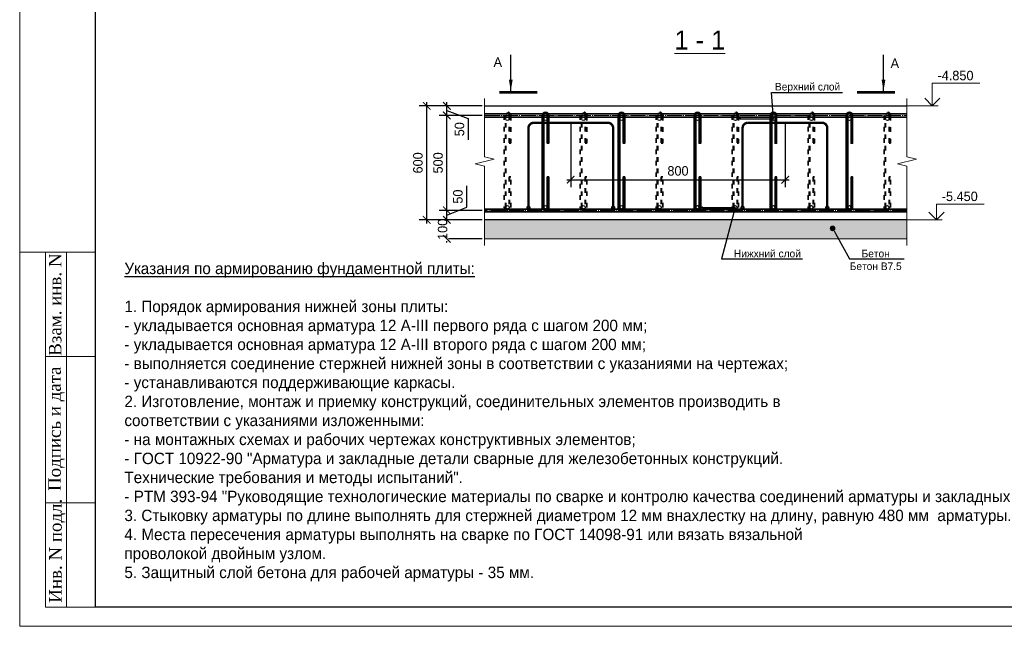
# Model space of a CAD drawing. Header units: millimetres. Extents: x -33345 to 4712671, y -3392 to 121473.
# Tile 38 of 256: x 367488 to 393410, y 44501 to 60469. Entities that reach past the tile are written whole.
import ezdxf
from ezdxf import colors
from ezdxf.entities.mleader import LeaderData, LeaderLine
from ezdxf.math import Vec2, Vec3

# ---------------------------------------------------------------- set-up
doc = ezdxf.new("R2010")
doc.units = ezdxf.units.MM
doc.linetypes.add('ACAD_ISO03W100', pattern=[30, 12, -18])
doc.linetypes.add('ГОСТ 2.303 5', pattern=[24, 20, -1.5, 1, -1.5])
doc.layers.add('_линия', color=7, linetype='Continuous')
doc.layers.add('СПДС_РАЗМЕРЫ', color=7, linetype='Continuous')
for name, color, linetype, lineweight in [('Lina', 7, 'Continuous', 20), ('w-hatch', 7, 'Continuous', 0), ('w-line', 7, 'Continuous', 0), ('w-Армирования', 172, 'Continuous', 30), ('w-выноски', 7, 'Continuous', 0), ('СПДС_w-ось', 4, 'Continuous', 0)]:
    doc.layers.add(name, color=color, linetype=linetype, lineweight=lineweight)
doc.styles.add('#_text', font='CS_Gost2304.shx')
doc.styles.add('ISO', font='isocpeui.ttf')
doc.styles.add('Times New Roman', font='times.ttf')
doc.styles.add('X-U-RW-01$0$StyleROMANS', font='GOTHIC.TTF')
doc.dimstyles.new('#_black', dxfattribs={"dimscale": 100, "dimtxt": 2.5, "dimasz": 2, "dimexe": 2, "dimexo": 0.625, "dimgap": 1, "dimtad": 1, "dimdec": 0, "dimtxsty": '#_text', "dimblk": 'ARCHTICK', "dimblk1": 'ARCHTICK', "dimblk2": 'DOT', "dimcen": 2.5, "dimdle": 1, "dimadec": 0, "dimazin": 2, "dimtfac": 0.75, "dimtdec": 0, "dimtmove": 1, "dimatfit": 3, "dimfxl": 1, "dimtfill": 1, "dimtolj": 1, "dimarcsym": 1})

# ---------------------------------------------------------------- blocks, each defined once
blk = doc.blocks.new('awe4tD')
at = {"layer": 'Lina', "ltscale": 10}
for p, q in [((-44312815, 22744228), (-44314815, 22744228)), ((-44313585, 22734878), (-44313585, 22744228)), ((-44312815, 22741478), (-44314135, 22741478)), ((-44312815, 22737628), (-44314135, 22737628))]:
    blk.add_line(p, q, dxfattribs=at)
blk.add_lwpolyline([(-44239015, 22734378), (-44314815, 22734378), (-44314815, 22776378), (-44239015, 22776378)], close=True, dxfattribs=at)
at = {"layer": 'Lina', "lineweight": 30, "ltscale": 10}
blk.add_lwpolyline([(-44239515, 22734878), (-44312815, 22734878), (-44312815, 22775878), (-44239515, 22775878)], close=True, dxfattribs=at)
at = {"layer": 'Lina', "ltscale": 10}
blk.add_lwpolyline([(-44312815, 22734878), (-44314135, 22734878), (-44314135, 22744228)], dxfattribs=at)
at = {"layer": 'Lina', "ltscale": 10, "char_height": 330, "attachment_point": 1, "rotation": 90, "style": 'Times New Roman'}
for s, insert, width in [('Взам. инв. N', (-44314047, 22741499), 2670.44), ('Подпись и дата', (-44314062, 22737939), 3220.15), ('Инв. N подл.', (-44314039, 22734997), 2670.44)]:
    blk.add_mtext(s, dxfattribs=dict(at, insert=insert, width=width))
blk = doc.blocks.new('_ArchTick')
at = {"color": 0, "linetype": 'ByBlock', "const_width": 0.15}
blk.add_lwpolyline([(-0.5, -0.5), (0.5, 0.5)], dxfattribs=at)
blk = doc.blocks.new('*D3120')
at = {"layer": 'Defpoints', "color": 0, "transparency": 16777216}
for p in [(379728, 55200), (379728, 54700)]:
    blk.add_point(p, dxfattribs=at)
at = {"layer": 'СПДС_РАЗМЕРЫ', "color": 0, "lineweight": -2, "transparency": 16777216}
for p, q in [((378734, 54600), (378734, 55300)), ((379665, 55200), (378534, 55200)), ((379665, 54700), (378534, 54700))]:
    blk.add_line(p, q, dxfattribs=at)
at = {"layer": 'СПДС_РАЗМЕРЫ', "color": 0, "lineweight": 9, "transparency": 16777216, "insert": (378623, 54950), "char_height": 250, "attachment_point": 5, "rotation": 90, "style": 'X-U-RW-01$0$StyleROMANS', "bg_fill": 3, "box_fill_scale": 1.1, "bg_fill_color": 256, "bg_fill_true_color": 13158600, "bg_fill_transparency": 0}
blk.add_mtext('\\A1;100', dxfattribs=at)
at = {"layer": 'Defpoints', "color": 0, "transparency": 16777216}
blk.add_point((378734, 55200), dxfattribs=at)
at = {"layer": 'СПДС_РАЗМЕРЫ', "color": 0, "lineweight": -2, "transparency": 16777216, "xscale": 200, "yscale": 200, "zscale": 200}
for p, rotation in [((378734, 55200), 90), ((378734, 54700), 270)]:
    blk.add_blockref('_ArchTick', p, dxfattribs=dict(at, rotation=rotation))
blk = doc.blocks.new('_Dot')
at = {"color": 0, "linetype": 'ByBlock', "lineweight": -2}
blk.add_line((-0.5, 0), (-1, 0), dxfattribs=at)
at = {"color": 0, "linetype": 'ByBlock', "const_width": 0.5}
blk.add_lwpolyline([(-0.25, 0, 1), (0.25, 0, 1)], format="xyb", close=True, dxfattribs=at)
blk = doc.blocks.new('*D3121')
at = {"layer": 'Defpoints', "color": 0, "transparency": 16777216}
for p in [(378204, 58200), (379728, 58200), (379728, 55200)]:
    blk.add_point(p, dxfattribs=at)
at = {"layer": 'СПДС_РАЗМЕРЫ', "color": 0, "lineweight": -2, "transparency": 16777216}
for p, q in [((379665, 58200), (378004, 58200)), ((378204, 55100), (378204, 58300)), ((379665, 55200), (378004, 55200))]:
    blk.add_line(p, q, dxfattribs=at)
at = {"layer": 'СПДС_РАЗМЕРЫ', "color": 0, "lineweight": -2, "transparency": 16777216, "xscale": 200, "yscale": 200, "zscale": 200}
for p, rotation in [((378204, 58200), 90), ((378204, 55200), 270)]:
    blk.add_blockref('_ArchTick', p, dxfattribs=dict(at, rotation=rotation))
at = {"layer": 'СПДС_РАЗМЕРЫ', "color": 0, "lineweight": 9, "transparency": 16777216, "insert": (377973, 56700), "char_height": 250, "attachment_point": 5, "rotation": 90, "style": 'X-U-RW-01$0$StyleROMANS', "bg_fill": 3, "box_fill_scale": 1.1, "bg_fill_color": 256, "bg_fill_true_color": 13158600, "bg_fill_transparency": 0}
blk.add_mtext('\\A1;600', dxfattribs=at)
blk = doc.blocks.new('*D1815')
at = {"layer": 'Defpoints', "color": 0, "transparency": 16777216}
for p in [(378734, 55450), (379728, 55450), (379728, 55200)]:
    blk.add_point(p, dxfattribs=at)
at = {"layer": 'СПДС_РАЗМЕРЫ', "color": 0, "lineweight": -2, "transparency": 16777216}
for p, q in [((379257, 55533), (379257, 56093)), ((378734, 55100), (378734, 55550)), ((378734, 55325), (379257, 55533)), ((379665, 55450), (378534, 55450)), ((379665, 55200), (378534, 55200))]:
    blk.add_line(p, q, dxfattribs=at)
at = {"layer": 'СПДС_РАЗМЕРЫ', "color": 0, "lineweight": -2, "transparency": 16777216, "xscale": 200, "yscale": 200, "zscale": 200, "rotation": 270}
blk.add_blockref('_ArchTick', (378734, 55200), dxfattribs=at)
at = {"layer": 'СПДС_РАЗМЕРЫ', "color": 0, "lineweight": 9, "transparency": 16777216, "insert": (379026, 55813), "char_height": 250, "attachment_point": 5, "rotation": 90, "style": 'X-U-RW-01$0$StyleROMANS', "bg_fill": 3, "box_fill_scale": 1.1, "bg_fill_color": 256, "bg_fill_true_color": 13158600, "bg_fill_transparency": 0}
blk.add_mtext('\\A1;50', dxfattribs=at)
at = {"layer": 'СПДС_РАЗМЕРЫ', "color": 0, "lineweight": -2, "transparency": 16777216, "xscale": 200, "yscale": 200, "zscale": 200, "rotation": 90}
blk.add_blockref('_ArchTick', (378734, 55450), dxfattribs=at)
blk = doc.blocks.new('*D1816')
at = {"layer": 'Defpoints', "color": 0, "transparency": 16777216}
for p in [(378734, 57950), (379728, 57950), (379728, 55450)]:
    blk.add_point(p, dxfattribs=at)
at = {"layer": 'СПДС_РАЗМЕРЫ', "color": 0, "lineweight": -2, "transparency": 16777216}
for p, q in [((379665, 57950), (378534, 57950)), ((378734, 55350), (378734, 58050)), ((379665, 55450), (378534, 55450))]:
    blk.add_line(p, q, dxfattribs=at)
at = {"layer": 'СПДС_РАЗМЕРЫ', "color": 0, "lineweight": -2, "transparency": 16777216, "xscale": 200, "yscale": 200, "zscale": 200}
for p, rotation in [((378734, 57950), 90), ((378734, 55450), 270)]:
    blk.add_blockref('_ArchTick', p, dxfattribs=dict(at, rotation=rotation))
at = {"layer": 'СПДС_РАЗМЕРЫ', "color": 0, "lineweight": 9, "transparency": 16777216, "insert": (378503, 56700), "char_height": 250, "attachment_point": 5, "rotation": 90, "style": 'X-U-RW-01$0$StyleROMANS', "bg_fill": 3, "box_fill_scale": 1.1, "bg_fill_color": 256, "bg_fill_true_color": 13158600, "bg_fill_transparency": 0}
blk.add_mtext('\\A1;500', dxfattribs=at)
blk = doc.blocks.new('*D1817')
at = {"layer": 'Defpoints', "color": 0, "transparency": 16777216}
for p in [(378734, 58200), (379728, 58200), (379728, 57950)]:
    blk.add_point(p, dxfattribs=at)
at = {"layer": 'СПДС_РАЗМЕРЫ', "color": 0, "lineweight": -2, "transparency": 16777216}
for p, q in [((379665, 58200), (378534, 58200)), ((378734, 57850), (378734, 58300)), ((378734, 58075), (379299, 57866)), ((379665, 57950), (378534, 57950)), ((379299, 57866), (379299, 57305))]:
    blk.add_line(p, q, dxfattribs=at)
at = {"layer": 'СПДС_РАЗМЕРЫ', "color": 0, "lineweight": -2, "transparency": 16777216, "xscale": 200, "yscale": 200, "zscale": 200, "rotation": 90}
blk.add_blockref('_ArchTick', (378734, 58200), dxfattribs=at)
at = {"layer": 'СПДС_РАЗМЕРЫ', "color": 0, "lineweight": 9, "transparency": 16777216, "insert": (379068, 57586), "char_height": 250, "attachment_point": 5, "rotation": 90, "style": 'X-U-RW-01$0$StyleROMANS', "bg_fill": 3, "box_fill_scale": 1.1, "bg_fill_color": 256, "bg_fill_true_color": 13158600, "bg_fill_transparency": 0}
blk.add_mtext('\\A1;50', dxfattribs=at)
at = {"layer": 'СПДС_РАЗМЕРЫ', "color": 0, "lineweight": -2, "transparency": 16777216, "xscale": 200, "yscale": 200, "zscale": 200, "rotation": 270}
blk.add_blockref('_ArchTick', (378734, 57950), dxfattribs=at)
blk = doc.blocks.new('*D1818')
at = {"layer": 'Defpoints', "color": 0, "transparency": 16777216}
for p in [(381996, 57778), (387643, 57778), (387643, 56257)]:
    blk.add_point(p, dxfattribs=at)
at = {"layer": 'СПДС_РАЗМЕРЫ', "color": 0, "lineweight": -2, "transparency": 16777216}
for p, q in [((381996, 57716), (381996, 56057)), ((387643, 57716), (387643, 56057)), ((381896, 56257), (387743, 56257))]:
    blk.add_line(p, q, dxfattribs=at)
at = {"layer": 'СПДС_РАЗМЕРЫ', "color": 0, "lineweight": -2, "transparency": 16777216, "xscale": 200, "yscale": 200, "zscale": 200, "rotation": 180}
blk.add_blockref('_ArchTick', (381996, 56257), dxfattribs=at)
at = {"layer": 'СПДС_РАЗМЕРЫ', "color": 0, "lineweight": -2, "transparency": 16777216, "xscale": 200, "yscale": 200, "zscale": 200}
blk.add_blockref('_ArchTick', (387643, 56257), dxfattribs=at)
at = {"layer": 'СПДС_РАЗМЕРЫ', "color": 0, "lineweight": 9, "transparency": 16777216, "insert": (384819, 56488), "char_height": 250, "attachment_point": 5, "style": 'X-U-RW-01$0$StyleROMANS', "bg_fill": 3, "box_fill_scale": 1.1, "bg_fill_color": 256, "bg_fill_true_color": 13158600, "bg_fill_transparency": 0}
blk.add_mtext('\\A1;800', dxfattribs=at)

msp = doc.modelspace()

# ---------------------------------------------------------------- hatches: boundary and pattern name
at = {"layer": 'w-hatch', "ltscale": 100}
h = msp.add_hatch(dxfattribs=at)
h.set_pattern_fill('AR-CONC', color=0, scale=2)
h.set_pattern_definition([(50, (378551.12, 54699.73), (364.369, -31.878), [38.1, -419.1]), (355, (378551.12, 54699.73), (-70.487, 382.114), [30.48, -335.281]), (100.4514, (378581.5, 54697.07), (293.882, 350.236), [32.38, -356.18]), (46.184, (378551.1, 54801.33), (542.158, -84.085), [57.15, -628.65]), (96.6356, (378596.3, 54794.3), (474.808, 494.852), [48.57, -534.271]), (351.184, (378551.1, 54801.3), (474.808, 494.852), [45.72, -502.92]), (21, (378601.92, 54775.93), (303.229, -204.5304), [38.1, -419.1]), (326, (378601.92, 54775.93), (123.604, 368.376), [30.48, -335.28]), (71.4514, (378627.2, 54758.88), (426.833, 163.846), [32.38, -356.18]), (37.5, (378551.12, 54699.73), (6.1772, 169.1101), [0, -331.216, 0, -340.36, 0, -336.55]), (7.5, (378551.12, 54699.73), (133.6393, 200.3611), [0, -194.056, 0, -323.596, 0, -128.27]), (327.5, (378437.84, 54699.73), (271.1812, -11.4575), [0, -127, 0, -396.24, 0, -525.78]), (317.5, (378387.04, 54699.73), (296.2584, 50.853), [0, -165.1, 0, -263.144, 0, -373.38])])
h.paths.add_polyline_path([(390846.464, 54699.725), (390846.464, 55199.725), (379727.608, 55199.725), (379727.608, 54699.725)])

# ---------------------------------------------------------------- linework, layer by layer
at = {"color": 0, "linetype": 'Continuous', "lineweight": 25, "ltscale": 4}
for p, q in [((380416.771, 58591.768), (380416.771, 59541.768)), ((390230.299, 58591.768), (390230.299, 59541.768))]:
    msp.add_line(p, q, dxfattribs=at)
at = {"color": 0, "linetype": 'Continuous', "lineweight": 25, "ltscale": 4, "const_width": 70}
for points in [[(380116.771, 58556.768), (381116.771, 58556.768)], [(390530.299, 58556.768), (389530.299, 58556.768)]]:
    msp.add_lwpolyline(points, dxfattribs=at)
at = {"color": 177, "true_color": 0x293189, "const_width": 63.283}
for points in [[(380882.554, 55538.59), (380882.554, 57613.8, -0.40493117), (381021.058, 57756.779), (382971.066, 57756.779, -0.406748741), (383112.311, 57619.097), (383112.311, 55538.59)], [(380882.554, 55544.826, -1), (380882.554, 55489.592, -1), (380882.554, 55544.826, -1)], [(383112.311, 55544.826, -1), (383112.311, 55489.592, -1), (383112.311, 55544.826, -1)], [(386519.891, 55544.826, -1), (386519.891, 55489.592, -1), (386519.891, 55544.826, -1)], [(388749.648, 55544.826, -1), (388749.648, 55489.592, -1), (388749.648, 55544.826, -1)]]:
    msp.add_lwpolyline(points, format="xyb", dxfattribs=at)
at = {"color": 0, "linetype": 'Continuous', "lineweight": 25, "ltscale": 4}
for points in [[(380416.771, 58591.768), (380366.493, 58892.218), (380467.049, 58892.218)], [(390230.299, 58591.768), (390180.021, 58892.218), (390280.577, 58892.218)]]:
    msp.add_solid(points, dxfattribs=at)
at = {"layer": 'w-line', "color": 0, "lineweight": 30, "ltscale": 100}
for points in [[(379727.608, 58199.725), (390846.464, 58199.725)], [(390846.464, 55199.725), (379727.608, 55199.725)]]:
    msp.add_lwpolyline(points, dxfattribs=at)
at = {"layer": 'w-line', "color": 0, "ltscale": 100}
msp.add_lwpolyline([(379727.608, 54699.725), (390846.464, 54699.725)], dxfattribs=at)
at = {"layer": 'w-Армирования', "color": 0, "lineweight": 35, "ltscale": 100}
for points in [[(379727.608, 57994.725), (390846.464, 57994.725)], [(390846.464, 57904.725), (379727.608, 57904.725)], [(390846.464, 55484.725), (379727.608, 55484.725)], [(379727.608, 55414.725), (390846.464, 55414.725)]]:
    msp.add_lwpolyline(points, dxfattribs=at)
at = {"layer": 'w-Армирования', "color": 0, "linetype": 'ACAD_ISO03W100', "lineweight": 35, "ltscale": 10}
for points in [[(380376.718, 56330.458), (380376.718, 55529.725, -1), (380286.718, 55529.725), (380286.718, 57949.725, -1), (380376.718, 57949.725), (380376.718, 57216.938), (380416.718, 57216.938), (380416.718, 57949.725, 1), (380246.718, 57949.725), (380246.718, 55529.725, 1), (380416.718, 55529.725), (380416.718, 56330.458)], [(382376.718, 56330.458), (382376.718, 55529.725, -1), (382286.718, 55529.725), (382286.718, 57949.725, -1), (382376.718, 57949.725), (382376.718, 57216.938), (382416.718, 57216.938), (382416.718, 57949.725, 1), (382246.718, 57949.725), (382246.718, 55529.725, 1), (382416.718, 55529.725), (382416.718, 56330.458)], [(384376.718, 56330.458), (384376.718, 55529.725, -1), (384286.718, 55529.725), (384286.718, 57949.725, -1), (384376.718, 57949.725), (384376.718, 57216.938), (384416.718, 57216.938), (384416.718, 57949.725, 1), (384246.718, 57949.725), (384246.718, 55529.725, 1), (384416.718, 55529.725), (384416.718, 56330.458)], [(386376.718, 56330.458), (386376.718, 55529.725, -1), (386286.718, 55529.725), (386286.718, 57949.725, -1), (386376.718, 57949.725), (386376.718, 57216.938), (386416.718, 57216.938), (386416.718, 57949.725, 1), (386246.718, 57949.725), (386246.718, 55529.725, 1), (386416.718, 55529.725), (386416.718, 56330.458)], [(388376.718, 56330.458), (388376.718, 55529.725, -1), (388286.718, 55529.725), (388286.718, 57949.725, -1), (388376.718, 57949.725), (388376.718, 57216.938), (388416.718, 57216.938), (388416.718, 57949.725, 1), (388246.718, 57949.725), (388246.718, 55529.725, 1), (388416.718, 55529.725), (388416.718, 56330.458)], [(390376.718, 56330.458), (390376.718, 55529.725, -1), (390286.718, 55529.725), (390286.718, 57949.725, -1), (390376.718, 57949.725), (390376.718, 57216.938), (390416.718, 57216.938), (390416.718, 57949.725, 1), (390246.718, 57949.725), (390246.718, 55529.725, 1), (390416.718, 55529.725), (390416.718, 56330.458)]]:
    msp.add_lwpolyline(points, format="xyb", close=True, dxfattribs=at)
at = {"layer": 'w-Армирования', "color": 0, "lineweight": 35, "ltscale": 20}
for points in [[(381376.718, 56330.458), (381376.718, 55529.725, -1), (381286.718, 55529.725), (381286.718, 57949.725, -1), (381376.718, 57949.725), (381376.718, 57216.938), (381416.718, 57216.938), (381416.718, 57949.725, 1), (381246.718, 57949.725), (381246.718, 55529.725, 1), (381416.718, 55529.725), (381416.718, 56330.458)], [(383376.718, 56330.458), (383376.718, 55529.725, -1), (383286.718, 55529.725), (383286.718, 57949.725, -1), (383376.718, 57949.725), (383376.718, 57216.938), (383416.718, 57216.938), (383416.718, 57949.725, 1), (383246.718, 57949.725), (383246.718, 55529.725, 1), (383416.718, 55529.725), (383416.718, 56330.458)], [(385376.718, 56330.458), (385376.718, 55529.725, -1), (385286.718, 55529.725), (385286.718, 57949.725, -1), (385376.718, 57949.725), (385376.718, 57216.938), (385416.718, 57216.938), (385416.718, 57949.725, 1), (385246.718, 57949.725), (385246.718, 55529.725, 1), (385416.718, 55529.725), (385416.718, 56330.458)], [(387376.718, 56330.458), (387376.718, 55529.725, -1), (387286.718, 55529.725), (387286.718, 57949.725, -1), (387376.718, 57949.725), (387376.718, 57216.938), (387416.718, 57216.938), (387416.718, 57949.725, 1), (387246.718, 57949.725), (387246.718, 55529.725, 1), (387416.718, 55529.725), (387416.718, 56330.458)], [(389376.718, 56330.458), (389376.718, 55529.725, -1), (389286.718, 55529.725), (389286.718, 57949.725, -1), (389376.718, 57949.725), (389376.718, 57216.938), (389416.718, 57216.938), (389416.718, 57949.725, 1), (389246.718, 57949.725), (389246.718, 55529.725, 1), (389416.718, 55529.725), (389416.718, 56330.458)]]:
    msp.add_lwpolyline(points, format="xyb", close=True, dxfattribs=at)
at = {"layer": 'w-Армирования', "color": 0, "lineweight": 30, "ltscale": 100}
for centre in [(380331.718, 57859.725), (381331.718, 57859.725), (382331.718, 57859.725), (383331.718, 57859.725), (384331.718, 57859.725), (385331.718, 57859.725), (386331.718, 57859.725), (387331.718, 57859.725), (388331.718, 57859.725), (389331.718, 57859.725), (390331.718, 57859.725), (380331.718, 55529.725), (381331.718, 55529.725), (382331.718, 55529.725), (383331.718, 55529.725), (384331.718, 55529.725), (385331.718, 55529.725), (386331.718, 55529.725), (387331.718, 55529.725), (388331.718, 55529.725), (389331.718, 55529.725), (390331.718, 55529.725)]:
    msp.add_circle(centre, 45, dxfattribs=at)
at = {"layer": 'w-выноски', "color": 0, "linetype": 'Continuous', "lineweight": 0, "ltscale": 100}
for p, q in [((391515.417, 58199.725), (391515.417, 58799.725)), ((391515.417, 58799.725), (392769.243, 58799.725)), ((390510.48, 58199.725), (391665.417, 58199.725)), ((391623.136, 55199.725), (391623.136, 55616.236)), ((391623.136, 55616.236), (392876.962, 55616.236)), ((390510.48, 55199.725), (391773.136, 55199.725))]:
    msp.add_line(p, q, dxfattribs=at)
at = {"layer": 'w-выноски', "color": 0, "linetype": 'Continuous', "ltscale": 100}
msp.add_lwpolyline([(390846.464, 58392.07), (390846.464, 56861.603), (391096.464, 56799.103), (390596.464, 56674.103), (390846.464, 56611.603), (390846.464, 54524.34)], dxfattribs=at)
at = {"layer": 'w-выноски', "color": 0, "linetype": 'Continuous', "lineweight": 0, "ltscale": 100}
for points in [[(391315.417, 58399.725), (391515.417, 58199.725), (391715.417, 58399.725)], [(391423.136, 55399.725), (391623.136, 55199.725), (391823.136, 55399.725)]]:
    msp.add_lwpolyline(points, dxfattribs=at)
at = {"layer": 'СПДС_w-ось', "color": 0, "linetype": 'ГОСТ 2.303 5', "lineweight": 5, "ltscale": 20}
for points in [[(379727.608, 57949.725), (390846.464, 57949.725)], [(390846.464, 55449.725), (379727.608, 55449.725)]]:
    msp.add_lwpolyline(points, dxfattribs=at)
at = {"layer": 'СПДС_w-ось', "color": 0, "linetype": 'ACAD_ISO03W100', "lineweight": 5, "ltscale": 10}
for points in [[(380396.718, 56330.458), (380396.718, 55529.725, -1), (380266.718, 55529.725), (380266.718, 57949.725, -1), (380396.718, 57949.725), (380396.718, 57216.938)], [(382396.718, 56330.458), (382396.718, 55529.725, -1), (382266.718, 55529.725), (382266.718, 57949.725, -1), (382396.718, 57949.725), (382396.718, 57216.938)], [(384396.718, 56330.458), (384396.718, 55529.725, -1), (384266.718, 55529.725), (384266.718, 57949.725, -1), (384396.718, 57949.725), (384396.718, 57216.938)], [(386396.718, 56330.458), (386396.718, 55529.725, -1), (386266.718, 55529.725), (386266.718, 57949.725, -1), (386396.718, 57949.725), (386396.718, 57216.938)], [(388396.718, 56330.458), (388396.718, 55529.725, -1), (388266.718, 55529.725), (388266.718, 57949.725, -1), (388396.718, 57949.725), (388396.718, 57216.938)], [(390396.718, 56330.458), (390396.718, 55529.725, -1), (390266.718, 55529.725), (390266.718, 57949.725, -1), (390396.718, 57949.725), (390396.718, 57216.938)]]:
    msp.add_lwpolyline(points, format="xyb", dxfattribs=at)
at = {"layer": 'СПДС_w-ось', "color": 0, "linetype": 'ГОСТ 2.303 5', "lineweight": 5, "ltscale": 20}
for points in [[(381396.718, 56330.458), (381396.718, 55529.725, -1), (381266.718, 55529.725), (381266.718, 57949.725, -1), (381396.718, 57949.725), (381396.718, 57216.938)], [(383396.718, 56330.458), (383396.718, 55529.725, -1), (383266.718, 55529.725), (383266.718, 57949.725, -1), (383396.718, 57949.725), (383396.718, 57216.938)], [(385396.718, 56330.458), (385396.718, 55529.725, -1), (385266.718, 55529.725), (385266.718, 57949.725, -1), (385396.718, 57949.725), (385396.718, 57216.938)], [(387396.718, 56330.458), (387396.718, 55529.725, -1), (387266.718, 55529.725), (387266.718, 57949.725, -1), (387396.718, 57949.725), (387396.718, 57216.938)], [(389396.718, 56330.458), (389396.718, 55529.725, -1), (389266.718, 55529.725), (389266.718, 57949.725, -1), (389396.718, 57949.725), (389396.718, 57216.938)]]:
    msp.add_lwpolyline(points, format="xyb", dxfattribs=at)

# ---------------------------------------------------------------- block references
msp.add_blockref('awe4tD', (44682303.28, -22689876.566))

# ---------------------------------------------------------------- texts
at = {"attachment_point": 1}
for s, insert, char_height, width, style in [('\\pi4343.31532;{\\LА-А\\P\\pi0;Армирование приямка. M 1:20}', (351439.431, 62275.551), 500, 9875.6458, 'ISO'), ('\\pi459.54;{\\LСечение 1-1}', (313715.202, 60078.462), 400, 17728.76474, 'X-U-RW-01$0$StyleROMANS'), ('\\pi2734.5;{\\H1.33333x;Примечание:\\H1.25003x; \\P\\pi0;}1. Данный лист читать совместно с листом {\\C1;КР-3.\\P}2. Бетонирование допускается после установки всех выпускаемых стержней в вертикальные конструкции.', (328516.802, 47688.501), 300, 15750.75644, 'ISO')]:
    msp.add_mtext(s, dxfattribs=dict(at, insert=insert, char_height=char_height, width=width, style=style))
at = {"color": 0, "linetype": 'ByBlock', "ltscale": 0.09, "insert": (370245.4, 54072.057), "char_height": 300, "width": 35943.09097, "attachment_point": 1, "style": 'X-U-RW-01$0$StyleROMANS'}
msp.add_mtext('{\\L\\C256;Указания по армированию фундаментной плиты\\C0;:\\P\\P\\pi-600,l600,t600,900,999.999;}1. Порядок армирования нижней зоны плиты:\\P- укладывается основная арматура 12 А-III первого ряда с шагом 200 мм;\\P- укладывается основная арматура 12 А-III второго ряда с шагом 200 мм;\\P- выполняется соединение стержней нижней зоны в соответствии с указаниями на чертежах;\\P- устанавливаются поддерживающие каркасы.\\P2. Изготовление, монтаж и приемку конструкций, соединительных элементов производить в \\Pсоответствии с указаниями изложенными:\\P- на монтажных схемах и рабочих чертежах конструктивных элементов;\\P- ГОСТ 10922-90 "Арматура и закладные детали сварные для железобетонных конструкций. \\PТехнические требования и методы испытаний".\\P- РТМ 393-94 "Руководящие технологические материалы по сварке и контролю качества соединений арматуры и закладных изделий железобетонных конструкций".\\P3. Стыковку арматуры по длине выполнять для стержней диаметром 12 мм внахлестку на длину, равную 480 мм  арматуры. Все стыки выполнять вразбежку.\\P4. Места пересечения арматуры выполнять на сварке по ГОСТ 14098-91 или вязать вязальной \\Pпроволокой двойным узлом.\\P5. Защитный слой бетона для рабочей арматуры - 35 мм.', dxfattribs=at)
at = {"layer": '_линия', "color": 18, "lineweight": 0, "true_color": 0x260000, "attachment_point": 1, "style": 'X-U-RW-01$0$StyleROMANS'}
for s, insert, char_height, width in [('{\\L1 - 1}', (384726.863, 60183.443), 500, 1784.49093), ('А ', (379964.004, 59476.487), 250, 1024.76329), ('А ', (390416.589, 59448.585), 250, 1024.76329), ('-4.850', (391651.761, 59124.281), 250, 1024.76329), ('-5.450', (391763.655, 55944.292), 250, 1024.76329)]:
    msp.add_mtext(s, dxfattribs=dict(at, insert=insert, char_height=char_height, width=width))

# ---------------------------------------------------------------- leaders
ml = msp.add_multileader_mtext('Standard')
ml.set_content('Верхний слой', color=256, style='X-U-RW-01$0$StyleROMANS')
ml.set_leader_properties()
ml.build(insert=Vec2(0, 0))
ml.multileader.update_dxf_attribs({"text_left_attachment_type": 6, "text_right_attachment_type": 6, "dogleg_length": 0.36, "arrow_head_size": 150})
ctx = ml.context
ctx.base_point, ctx.char_height, ctx.arrow_head_size, ctx.plane_origin = Vec3(387281.927, 58551.439), 200, 150, Vec3(386303.593, 62761.876)
ctx.left_attachment, ctx.right_attachment, ctx.text_align_type = 6, 6, 1
notes = []
notes.append((ctx, [(0, (1, 1, 0), (387281.567, 58551.439), (1, 0), 0.36, [(1, [(386331.718, 57859.725), (387331.718, 57859.725)], 0, [])])]))
ctx.mtext.insert, ctx.mtext.width, ctx.mtext.alignment, ctx.mtext.flow_direction = Vec3(388230.698, 58805.552), 4246.65166, 2, 5
ml = msp.add_multileader_mtext('Standard')
ml.set_content('   Нижхний слой', color=256, style='X-U-RW-01$0$StyleROMANS')
ml.set_leader_properties()
ml.build(insert=Vec2(0, 0))
ml.multileader.update_dxf_attribs({"text_left_attachment_type": 6, "text_right_attachment_type": 6, "dogleg_length": 0.36, "arrow_head_size": 150})
ctx = ml.context
ctx.base_point, ctx.char_height, ctx.arrow_head_size, ctx.plane_origin = Vec3(385962.413, 54172.45), 200, 150, Vec3(387299.495, 57431.876)
ctx.left_attachment, ctx.right_attachment, ctx.text_align_type = 6, 6, 1
notes.append((ctx, [(0, (1, 1, 0), (385962.053, 54172.45), (1, 0), 0.36, [(1, [(385327.62, 55529.725), (386327.62, 55529.725)], 0, [])])]))
ctx.mtext.insert, ctx.mtext.width, ctx.mtext.alignment, ctx.mtext.flow_direction = Vec3(387061.83, 54412.45), 4246.65166, 2, 5
ml = msp.add_multileader_mtext('Standard')
ml.set_content('Бетон\\PБетон В7.5', color=256, style='X-U-RW-01$0$StyleROMANS')
ml.set_leader_properties()
ml.set_arrow_properties(name='DOT')
ml.build(insert=Vec2(0, 0))
ml.multileader.update_dxf_attribs({"text_left_attachment_type": 6, "text_right_attachment_type": 6, "dogleg_length": 0.36, "arrow_head_size": 150})
ctx = ml.context
ctx.base_point, ctx.char_height, ctx.arrow_head_size, ctx.plane_origin = Vec3(389331.637, 54172.45), 200, 150, Vec3(385956.284, 57586.286)
ctx.left_attachment, ctx.right_attachment, ctx.text_align_type = 6, 6, 1
notes.append((ctx, [(0, (1, 1, 0), (389331.277, 54172.45), (1, 0), 0.36, [(1, [(388891.305, 54976.871)], 0, [])])]))
ctx.mtext.insert, ctx.mtext.width, ctx.mtext.alignment, ctx.mtext.flow_direction = Vec3(390024.731, 54412.45), 4246.65166, 2, 5
for ctx, leaders in notes:
    for number, flags, end, landing, length, lines in leaders:
        leader = LeaderData()
        leader.index, (leader.has_last_leader_line, leader.has_dogleg_vector, leader.attachment_direction) = number, flags
        leader.last_leader_point, leader.dogleg_vector, leader.dogleg_length = Vec3(end), Vec3(landing), length
        for number, points, colour, breaks in lines:
            line = LeaderLine()
            line.index, line.vertices, line.color, line.breaks = number, Vec3.list(points), colors.encode_raw_color(colour), breaks
            leader.lines.append(line)
        ctx.leaders.append(leader)

# ---------------------------------------------------------------- next in the draw order: dimensions: what is measured, and where the dimension line sits
at = {"layer": 'СПДС_РАЗМЕРЫ', "color": 0, "lineweight": 9}
dim = msp.add_linear_dim(base=(387642.513, 56257.15), p1=(381996.062, 57778.16), p2=(387642.513, 57778.16), text='800', dimstyle='#_black', override={"dimlfac": 0.2, "dimtxsty": 'X-U-RW-01$0$StyleROMANS'}, dxfattribs=at)
dim.commit()
dim.dimension.update_dxf_attribs({"geometry": '*D1818', "text_midpoint": (384819.287, 56488.438)})
dim = msp.add_linear_dim(base=(378734.251, 55199.725), p1=(379727.608, 54699.725), p2=(379727.608, 55199.725), angle=90, dimstyle='#_black', override={"dimlfac": 0.2, "dimtxsty": 'X-U-RW-01$0$StyleROMANS'}, dxfattribs=at)
dim.commit()
dim.dimension.update_dxf_attribs({"geometry": '*D3120', "text_midpoint": (378853.998, 54949.725), "dimtype": 160})

# ---------------------------------------------------------------- next in the draw order: linework, layer by layer
at = {"color": 177, "true_color": 0x293189, "const_width": 63.283}
msp.add_lwpolyline([(386519.891, 55538.59), (386519.891, 57613.8, -0.40493117), (386658.395, 57756.779), (388608.403, 57756.779, -0.406748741), (388749.648, 57619.097), (388749.648, 55538.59)], format="xyb", dxfattribs=at)

# ---------------------------------------------------------------- next in the draw order: dimensions: what is measured, and where the dimension line sits
at = {"layer": 'СПДС_РАЗМЕРЫ', "color": 0, "lineweight": 9}
dim = msp.add_linear_dim(base=(378204.421, 58199.725), p1=(379727.608, 55199.725), p2=(379727.608, 58199.725), angle=90, dimstyle='#_black', override={"dimlfac": 0.2, "dimtxsty": 'X-U-RW-01$0$StyleROMANS'}, dxfattribs=at)
dim.commit()
dim.dimension.update_dxf_attribs({"geometry": '*D3121', "text_midpoint": (377973.132, 56699.725)})

# ---------------------------------------------------------------- next in the draw order: dimensions: what is measured, and where the dimension line sits
dim = msp.add_linear_dim(base=(378734.251, 55449.725), p1=(379727.608, 55199.725), p2=(379727.608, 55449.725), angle=90, dimstyle='#_black', override={"dimlfac": 0.2, "dimtxsty": 'X-U-RW-01$0$StyleROMANS'}, dxfattribs=at)
dim.commit()
dim.dimension.update_dxf_attribs({"geometry": '*D1815', "text_midpoint": (379257.284, 55632.566), "dimtype": 160})

# ---------------------------------------------------------------- next in the draw order: dimensions: what is measured, and where the dimension line sits
dim = msp.add_linear_dim(base=(378734.251, 57949.725), p1=(379727.608, 55449.725), p2=(379727.608, 57949.725), angle=90, dimstyle='#_black', override={"dimlfac": 0.2, "dimtxsty": 'X-U-RW-01$0$StyleROMANS'}, dxfattribs=at)
dim.commit()
dim.dimension.update_dxf_attribs({"geometry": '*D1816', "text_midpoint": (378502.962, 56699.725)})

# ---------------------------------------------------------------- next in the draw order: dimensions: what is measured, and where the dimension line sits
dim = msp.add_linear_dim(base=(378734.251, 58199.725), p1=(379727.608, 57949.725), p2=(379727.608, 58199.725), angle=90, dimstyle='#_black', override={"dimlfac": 0.2, "dimtxsty": 'X-U-RW-01$0$StyleROMANS'}, dxfattribs=at)
dim.commit()
dim.dimension.update_dxf_attribs({"geometry": '*D1817', "text_midpoint": (379299.025, 57765.752), "dimtype": 160})

# ---------------------------------------------------------------- next in the draw order: linework, layer by layer
at = {"layer": 'w-выноски', "color": 0, "linetype": 'Continuous', "ltscale": 100}
msp.add_lwpolyline([(379727.608, 58392.07), (379727.608, 56861.603), (379977.608, 56799.103), (379477.608, 56674.103), (379727.608, 56611.603), (379727.608, 54524.34)], dxfattribs=at)

doc.saveas('drawing.dxf')
